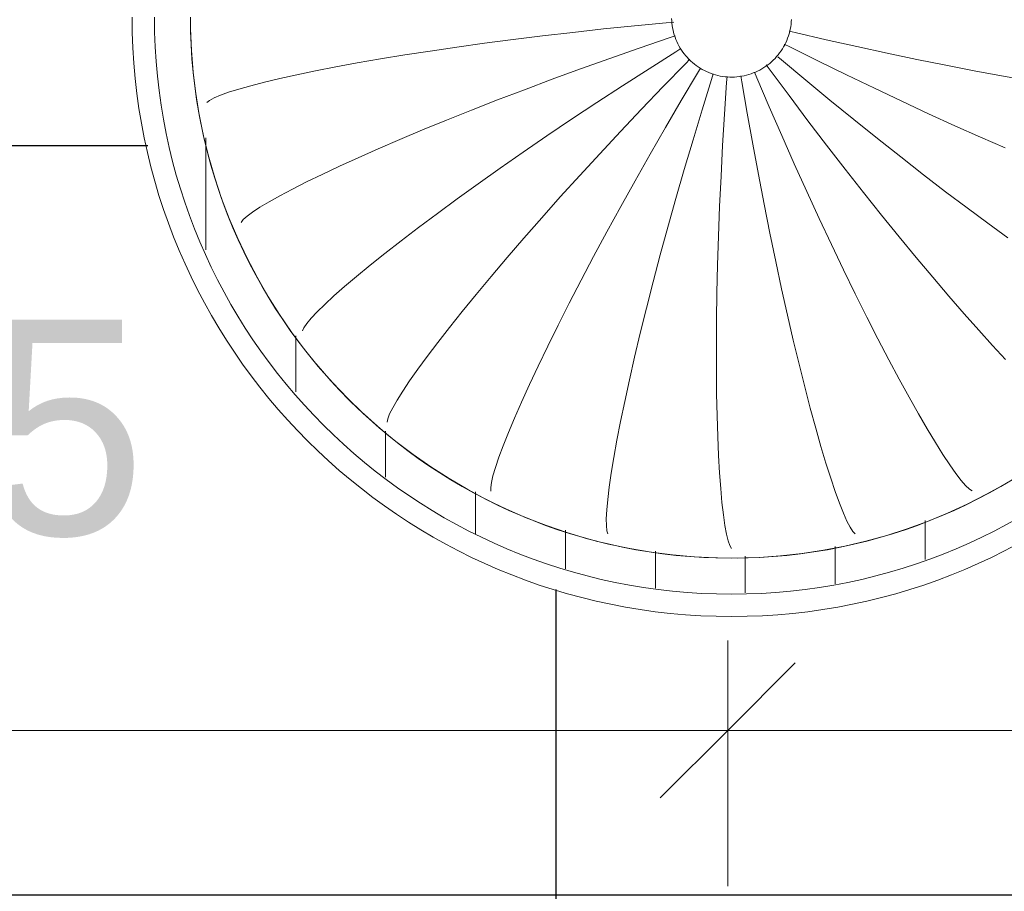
# Model space of a CAD drawing. Header units: metres. Extents: x -31 to 96, y -24 to 31.
# Tile 89 of 155: x 0.19 to 1.011, y -8.124 to -7.397. Entities that reach past the tile are written whole.
import ezdxf

# ---------------------------------------------------------------- set-up
doc = ezdxf.new("R2010")
doc.units = ezdxf.units.M
for name, color, linetype, lineweight in [('A-ANNO-DIMS', 211, 'Continuous', 9), ('A-ANNO-DIMS-75', 211, 'Continuous', 9), ('A-CLNG-PATT', 13, 'Continuous', 18), ('E-LITE-EQPM', 33, 'Continuous', 18)]:
    doc.layers.add(name, color=color, linetype=linetype, lineweight=lineweight)
doc.styles.add('Century Gothic_2', font='GOTHIC.TTF', dxfattribs={"height": 0.179639})
doc.dimstyles.new('_Cotas_detalhamento_2_5_mm_1', dxfattribs={"dimscale": 0.3048, "dimtxt": 0.1875, "dimasz": 0.369094, "dimexe": 0.246063, "dimexo": 0.738189, "dimgap": 0.369094, "dimtad": 1, "dimdec": 0, "dimlfac": 100, "dimzin": 0, "dimdsep": 46, "dimtxsty": 'Century Gothic_2', "dimblk1": 'OBLIQUE', "dimblk2": 'OBLIQUE', "dimsah": 1, "dimcen": 0.09, "dimdle": 1.230315, "dimazin": 0, "dimtfac": 1, "dimtdec": 4, "dimtix": 1, "dimtmove": 0, "dimatfit": 3, "dimfxl": 1, "dimtvp": 1, "dimtolj": 1, "dimtzin": 0, "dimarcsym": 2})

# ---------------------------------------------------------------- blocks, each defined once
blk = doc.blocks.new('FP_25-PLANTA DE TETO - LUMINOTÉCNICO')
at = {"layer": 'E-LITE-EQPM'}
for p, q in [((-0.10363, -0.00987), (-0.07761, -0.0072)), ((-0.07761, -0.0072), (-0.05129, -0.00467)), ((-0.05129, -0.00467), (-0.04492, -0.0041)), ((-0.17889, -0.01865), (-0.15436, -0.01561)), ((-0.15436, -0.01561), (-0.12924, -0.01268)), ((-0.12924, -0.01268), (-0.10363, -0.00987)), ((-0.04871, -0.01723), (-0.04379, -0.01558)), ((0.05641, -0.01287), (0.05142, -0.01168)), ((0.08218, -0.01883), (0.05641, -0.01287)), ((-0.22583, -0.02499), (-0.20274, -0.02178)), ((-0.20274, -0.02178), (-0.17889, -0.01865)), ((-0.07372, -0.02581), (-0.04871, -0.01723)), ((0.05196, -0.0249), (0.04716, -0.02247)), ((0.10769, -0.02456), (0.08218, -0.01883)), ((0.13288, -0.03002), (0.10769, -0.02456)), ((-0.28966, -0.0349), (-0.26937, -0.03156)), ((-0.26937, -0.03156), (-0.24806, -0.02825)), ((-0.24806, -0.02825), (-0.22583, -0.02499)), ((-0.0984, -0.03447), (-0.07372, -0.02581)), ((-0.0656, -0.04301), (-0.04327, -0.02885)), ((-0.04327, -0.02885), (-0.03904, -0.0262)), ((0.07562, -0.03669), (0.05196, -0.0249)), ((0.15762, -0.03522), (0.13288, -0.03002)), ((-0.32694, -0.04156), (-0.30888, -0.03823)), ((-0.30888, -0.03823), (-0.28966, -0.0349)), ((-0.12265, -0.04316), (-0.0984, -0.03447)), ((-0.0537, -0.05785), (-0.03528, -0.03888)), ((-0.03528, -0.03888), (-0.0316, -0.03514)), ((0.03541, -0.04426), (0.03218, -0.03985)), ((0.04482, -0.03556), (0.04192, -0.03309)), ((0.0651, -0.05253), (0.04482, -0.03556)), ((0.09911, -0.0482), (0.07562, -0.03669)), ((0.18185, -0.04012), (0.15762, -0.03522)), ((0.20546, -0.04472), (0.18185, -0.04012)), ((-0.37357, -0.05123), (-0.35935, -0.04808)), ((-0.35935, -0.04808), (-0.34378, -0.04484)), ((-0.34378, -0.04484), (-0.32694, -0.04156)), ((-0.1464, -0.05185), (-0.12265, -0.04316)), ((-0.08759, -0.05717), (-0.0656, -0.04301)), ((-0.03867, -0.06951), (-0.02518, -0.04677)), ((-0.02518, -0.04677), (-0.02265, -0.04257)), ((-0.01351, -0.0521), (-0.01197, -0.04725)), ((0.01189, -0.05403), (0.01105, -0.0489)), ((0.02422, -0.05053), (0.02227, -0.04587)), ((0.05117, -0.06549), (0.03541, -0.04426)), ((0.12233, -0.05937), (0.09911, -0.0482)), ((0.22837, -0.04901), (0.20546, -0.04472)), ((0.2505, -0.05297), (0.22837, -0.04901)), ((-0.40776, -0.06005), (-0.39782, -0.05724)), ((-0.39782, -0.05724), (-0.38642, -0.0543)), ((-0.38642, -0.0543), (-0.37357, -0.05123)), ((-0.16955, -0.06052), (-0.1464, -0.05185)), ((-0.10915, -0.07127), (-0.08759, -0.05717)), ((-0.02134, -0.07735), (-0.01351, -0.0521)), ((-0.00267, -0.08095), (-0.00093, -0.05456)), ((-0.00093, -0.05456), (-0.00055, -0.04943)), ((0.01633, -0.0801), (0.01189, -0.05403)), ((0.03462, -0.07485), (0.02422, -0.05053)), ((0.08526, -0.06919), (0.0651, -0.05253)), ((-0.42841, -0.06745), (-0.42308, -0.06517)), ((-0.42308, -0.06517), (-0.41619, -0.0627)), ((-0.41619, -0.0627), (-0.40776, -0.06005)), ((-0.19202, -0.06912), (-0.16955, -0.06052)), ((-0.07179, -0.07674), (-0.0537, -0.05785)), ((0.06691, -0.08638), (0.05117, -0.06549)), ((0.14519, -0.07018), (0.12233, -0.05937)), ((-0.43431, -0.07134), (-0.43215, -0.06951)), ((-0.43215, -0.06951), (-0.42841, -0.06745)), ((-0.21372, -0.07761), (-0.19202, -0.06912)), ((-0.13022, -0.08525), (-0.10915, -0.07127)), ((-0.05187, -0.09209), (-0.03867, -0.06951)), ((0.10524, -0.08546), (0.08526, -0.06919)), ((0.16761, -0.08059), (0.14519, -0.07018)), ((-0.23459, -0.08596), (-0.21372, -0.07761)), ((-0.08948, -0.09547), (-0.07179, -0.07674)), ((-0.02892, -0.10238), (-0.02134, -0.07735)), ((-0.00421, -0.10705), (-0.00267, -0.08095)), ((0.02091, -0.10585), (0.01633, -0.0801)), ((0.04506, -0.09883), (0.03462, -0.07485)), ((0.1895, -0.09056), (0.16761, -0.08059)), ((-0.25454, -0.09414), (-0.23459, -0.08596)), ((-0.15072, -0.09907), (-0.13022, -0.08525)), ((0.08255, -0.10685), (0.06691, -0.08638)), ((0.12496, -0.10129), (0.10524, -0.08546)), ((-0.2735, -0.1021), (-0.25454, -0.09414)), ((-0.10672, -0.11397), (-0.08948, -0.09547)), ((-0.06472, -0.11442), (-0.05187, -0.09209)), ((0.21078, -0.10006), (0.1895, -0.09056)), ((-0.29141, -0.10982), (-0.2735, -0.1021)), ((-0.17057, -0.11266), (-0.15072, -0.09907)), ((-0.03622, -0.1271), (-0.02892, -0.10238)), ((0.02559, -0.13119), (0.02091, -0.10585)), ((0.0555, -0.12238), (0.04506, -0.09883)), ((0.14434, -0.11663), (0.12496, -0.10129)), ((0.23138, -0.10906), (0.21078, -0.10006)), ((-0.3082, -0.11726), (-0.29141, -0.10982)), ((-0.1897, -0.12597), (-0.17057, -0.11266)), ((-0.12344, -0.13218), (-0.10672, -0.11397)), ((-0.07717, -0.13643), (-0.06472, -0.11442)), ((-0.00556, -0.13279), (-0.00421, -0.10705)), ((0.09804, -0.12684), (0.08255, -0.10685)), ((-0.32382, -0.12437), (-0.3082, -0.11726)), ((0.06592, -0.14542), (0.0555, -0.12238)), ((0.16331, -0.13142), (0.14434, -0.11663)), ((-0.3513, -0.13752), (-0.3382, -0.13114)), ((-0.3382, -0.13114), (-0.32382, -0.12437)), ((-0.20805, -0.13895), (-0.1897, -0.12597)), ((-0.04321, -0.1514), (-0.03622, -0.1271)), ((0.03035, -0.15602), (0.02559, -0.13119)), ((0.11332, -0.14627), (0.09804, -0.12684)), ((-0.36308, -0.14349), (-0.3513, -0.13752)), ((-0.22555, -0.15154), (-0.20805, -0.13895)), ((-0.13958, -0.15001), (-0.12344, -0.13218)), ((-0.0892, -0.15803), (-0.07717, -0.13643)), ((-0.0067, -0.15805), (-0.00556, -0.13279)), ((0.1818, -0.14562), (0.16331, -0.13142)), ((-0.37349, -0.14901), (-0.36308, -0.14349)), ((0.07625, -0.16788), (0.06592, -0.14542)), ((0.12833, -0.16507), (0.11332, -0.14627)), ((0.19973, -0.15916), (0.1818, -0.14562)), ((-0.39008, -0.15859), (-0.3825, -0.15405)), ((-0.3825, -0.15405), (-0.37349, -0.14901)), ((-0.24214, -0.1637), (-0.22555, -0.15154)), ((-0.15509, -0.16741), (-0.13958, -0.15001)), ((-0.04988, -0.1752), (-0.04321, -0.1514)), ((0.03518, -0.18026), (0.03035, -0.15602)), ((-0.40086, -0.16605), (-0.39621, -0.1626)), ((-0.39621, -0.1626), (-0.39008, -0.15859)), ((-0.25776, -0.17538), (-0.24214, -0.1637)), ((-0.10075, -0.17913), (-0.0892, -0.15803)), ((-0.00765, -0.18275), (-0.0067, -0.15805)), ((0.21704, -0.17201), (0.19973, -0.15916)), ((-0.40569, -0.17121), (-0.40402, -0.16893)), ((-0.40402, -0.16893), (-0.40086, -0.16605)), ((-0.16991, -0.1843), (-0.15509, -0.16741)), ((0.08648, -0.18965), (0.07625, -0.16788)), ((0.14301, -0.18318), (0.12833, -0.16507)), ((0.23366, -0.18413), (0.21704, -0.17201)), ((-0.27236, -0.18652), (-0.25776, -0.17538)), ((-0.11178, -0.19966), (-0.10075, -0.17913)), ((-0.0562, -0.19841), (-0.04988, -0.1752)), ((0.04005, -0.20382), (0.03518, -0.18026)), ((-0.28589, -0.19707), (-0.27236, -0.18652)), ((-0.184, -0.20063), (-0.16991, -0.1843)), ((-0.00839, -0.20679), (-0.00765, -0.18275)), ((0.1573, -0.20052), (0.14301, -0.18318)), ((-0.2983, -0.207), (-0.28589, -0.19707)), ((0.09654, -0.21068), (0.08648, -0.18965)), ((-0.1973, -0.21631), (-0.184, -0.20063)), ((-0.12227, -0.21954), (-0.11178, -0.19966)), ((-0.06216, -0.22094), (-0.0562, -0.19841)), ((0.04494, -0.22661), (0.04005, -0.20382)), ((0.17114, -0.21705), (0.1573, -0.20052)), ((-0.30956, -0.21626), (-0.2983, -0.207)), ((-0.00894, -0.23009), (-0.00839, -0.20679)), ((0.1064, -0.23087), (0.09654, -0.21068)), ((-0.31963, -0.2248), (-0.30956, -0.21626)), ((-0.20978, -0.2313), (-0.1973, -0.21631)), ((-0.13217, -0.23869), (-0.12227, -0.21954)), ((-0.06773, -0.24272), (-0.06216, -0.22094)), ((0.18448, -0.2327), (0.17114, -0.21705)), ((-0.32847, -0.23259), (-0.31963, -0.2248)), ((0.04983, -0.24854), (0.04494, -0.22661)), ((-0.33606, -0.23959), (-0.32847, -0.23259)), ((-0.22139, -0.24553), (-0.20978, -0.2313)), ((-0.00929, -0.25257), (-0.00894, -0.23009)), ((0.11602, -0.25017), (0.1064, -0.23087)), ((0.19727, -0.24743), (0.18448, -0.2327)), ((-0.3474, -0.25109), (-0.34237, -0.24577)), ((-0.34237, -0.24577), (-0.33606, -0.23959)), ((-0.23209, -0.25895), (-0.22139, -0.24553)), ((-0.14145, -0.25704), (-0.13217, -0.23869)), ((-0.0729, -0.26365), (-0.06773, -0.24272)), ((-0.35112, -0.25554), (-0.3474, -0.25109)), ((-0.00945, -0.27413), (-0.00929, -0.25257)), ((0.0547, -0.26955), (0.04983, -0.24854)), ((0.12535, -0.2685), (0.11602, -0.25017)), ((0.20945, -0.26117), (0.19727, -0.24743)), ((-0.35462, -0.26168), (-0.35352, -0.25907)), ((-0.35352, -0.25907), (-0.35112, -0.25554)), ((-0.24185, -0.27149), (-0.23209, -0.25895)), ((-0.1501, -0.27452), (-0.14145, -0.25704)), ((0.22097, -0.27389), (0.20945, -0.26117)), ((-0.07766, -0.28366), (-0.0729, -0.26365)), ((0.05951, -0.28955), (0.0547, -0.26955)), ((0.13436, -0.28579), (0.12535, -0.2685)), ((-0.25064, -0.28311), (-0.24185, -0.27149)), ((-0.15807, -0.29107), (-0.1501, -0.27452)), ((-0.00942, -0.29469), (-0.00945, -0.27413)), ((0.23178, -0.28554), (0.22097, -0.27389)), ((-0.25845, -0.29376), (-0.25064, -0.28311)), ((-0.082, -0.30267), (-0.07766, -0.28366)), ((0.14301, -0.30199), (0.13436, -0.28579)), ((-0.26523, -0.3034), (-0.25845, -0.29376)), ((-0.16536, -0.3066), (-0.15807, -0.29107)), ((-0.00922, -0.31419), (-0.00942, -0.29469)), ((0.06425, -0.30846), (0.05951, -0.28955)), ((-0.27098, -0.31197), (-0.26523, -0.3034)), ((-0.08591, -0.32061), (-0.082, -0.30267)), ((0.15125, -0.31704), (0.14301, -0.30199)), ((-0.27569, -0.31945), (-0.27098, -0.31197)), ((-0.17194, -0.32107), (-0.16536, -0.3066)), ((0.06889, -0.32623), (0.06425, -0.30846)), ((-0.27933, -0.3258), (-0.27569, -0.31945)), ((-0.00884, -0.33255), (-0.00922, -0.31419)), ((0.15905, -0.33089), (0.15125, -0.31704)), ((-0.28192, -0.33099), (-0.27933, -0.3258)), ((-0.17778, -0.33442), (-0.17194, -0.32107)), ((-0.08938, -0.33742), (-0.08591, -0.32061)), ((0.0734, -0.34279), (0.06889, -0.32623)), ((-0.28389, -0.33778), (-0.28343, -0.33499)), ((-0.28343, -0.33499), (-0.28192, -0.33099)), ((-0.18289, -0.3466), (-0.17778, -0.33442)), ((-0.0083, -0.34971), (-0.00884, -0.33255)), ((0.16638, -0.34349), (0.15905, -0.33089)), ((-0.0924, -0.35302), (-0.08938, -0.33742)), ((0.07776, -0.35807), (0.0734, -0.34279)), ((0.17319, -0.3548), (0.16638, -0.34349)), ((-0.18725, -0.35755), (-0.18289, -0.3466)), ((-0.09498, -0.36737), (-0.0924, -0.35302)), ((-0.00762, -0.36559), (-0.0083, -0.34971)), ((-0.19085, -0.36722), (-0.18725, -0.35755)), ((0.08196, -0.37203), (0.07776, -0.35807)), ((0.17946, -0.36478), (0.17319, -0.3548)), ((-0.19368, -0.37559), (-0.19085, -0.36722)), ((-0.09712, -0.3804), (-0.09498, -0.36737)), ((-0.00679, -0.38014), (-0.00762, -0.36559)), ((0.18515, -0.3734), (0.17946, -0.36478)), ((-0.19575, -0.38261), (-0.19368, -0.37559)), ((0.08595, -0.38461), (0.08196, -0.37203)), ((0.19023, -0.38062), (0.18515, -0.3734)), ((-0.19705, -0.38826), (-0.19575, -0.38261)), ((-0.09881, -0.39206), (-0.09712, -0.3804)), ((-0.00583, -0.3933), (-0.00679, -0.38014)), ((0.08972, -0.39578), (0.08595, -0.38461)), ((0.19468, -0.38644), (0.19023, -0.38062)), ((-0.1976, -0.3925), (-0.19705, -0.38826)), ((-0.1974, -0.39532), (-0.1976, -0.3925)), ((-0.10005, -0.40231), (-0.09881, -0.39206)), ((-0.00476, -0.40504), (-0.00583, -0.3933)), ((0.19846, -0.39082), (0.19468, -0.38644)), ((0.20157, -0.39377), (0.19846, -0.39082)), ((0.20397, -0.39527), (0.20157, -0.39377)), ((-0.10086, -0.4111), (-0.10005, -0.40231)), ((0.09325, -0.40548), (0.08972, -0.39578)), ((-0.00359, -0.4153), (-0.00476, -0.40504)), ((0.09651, -0.41369), (0.09325, -0.40548)), ((-0.10124, -0.41842), (-0.10086, -0.4111)), ((-0.1012, -0.42421), (-0.10124, -0.41842)), ((-0.00233, -0.42404), (-0.00359, -0.4153)), ((0.09949, -0.42038), (0.09651, -0.41369)), ((-0.10074, -0.42846), (-0.1012, -0.42421)), ((-0.00099, -0.43124), (-0.00233, -0.42404)), ((0.10215, -0.42553), (0.09949, -0.42038)), ((0.10448, -0.42911), (0.10215, -0.42553)), ((-0.09988, -0.43116), (-0.10074, -0.42846)), ((0.0004, -0.43686), (-0.00099, -0.43124)), ((0.10646, -0.43113), (0.10448, -0.42911)), ((0.00183, -0.4409), (0.0004, -0.43686)), ((0.00329, -0.44332), (0.00183, -0.4409))]:
    blk.add_line(p, q, dxfattribs=at)
at = {"layer": 'E-LITE-EQPM', "flags": 128}
blk.add_lwpolyline([(0.23171, -0.38925), (0.21596, -0.39807), (0.19987, -0.40626), (0.18347, -0.4138), (0.16678, -0.42068), (0.14983, -0.42688), (0.13264, -0.4324), (0.11524, -0.43723), (0.09767, -0.44136), (0.07994, -0.44478), (0.0621, -0.44749), (0.04415, -0.44949), (0.02615, -0.45077), (0.0081, -0.45132), (-0.00995, -0.45116), (-0.02798, -0.45027), (-0.04596, -0.44866), (-0.06386, -0.44634), (-0.08166, -0.4433), (-0.09932, -0.43955), (-0.11681, -0.43509), (-0.13412, -0.42995), (-0.1512, -0.42411), (-0.16804, -0.41759), (-0.1846, -0.41041), (-0.20086, -0.40257), (-0.2168, -0.39409), (-0.23238, -0.38497), (-0.24759, -0.37524), (-0.26239, -0.36491), (-0.27677, -0.354), (-0.2907, -0.34252), (-0.30417, -0.33049), (-0.31714, -0.31794), (-0.32959, -0.30487), (-0.34152, -0.29132), (-0.35289, -0.2773), (-0.3637, -0.26283), (-0.37391, -0.24795), (-0.38353, -0.23267), (-0.39252, -0.21702), (-0.40088, -0.20102), (-0.4086, -0.1847), (-0.41566, -0.16808), (-0.42204, -0.1512), (-0.42775, -0.13407), (-0.43277, -0.11673), (-0.43708, -0.0992), (-0.4407, -0.08151), (-0.4436, -0.06369), (-0.44579, -0.04577), (-0.44726, -0.02778), (-0.44802, -0.00975), (-0.44812, 0)], dxfattribs=at)
blk = doc.blocks.new('PENDENTE-BACIA-SALAS_0002 - 600 diameter-V23-PLANTA DE TETO - LUMINOTÉCNICO')
at = {"layer": 'E-LITE-EQPM'}
h = blk.add_hatch(dxfattribs=at)
h.set_pattern_fill('FP_8', color=256, style=0, pattern_type=2)
h.set_pattern_definition([(90, (-0.78, 7.394), (-0.075, 5e-18), [])])
h.paths.add_polyline_path([(0.00323, -0.48135), (0.08145, -0.47472), (0.15197, -0.45779), (0.22176, -0.42889), (0.28744, -0.38833), (0.34441, -0.33941), (0.39314, -0.28214), (0.43333, -0.21559), (0.46203, -0.14453), (0.47865, -0.0753), (0.48458, 0), (0.45458, 0), (0.44842, -0.07429), (0.43012, -0.14655), (0.39816, -0.21791), (0.35678, -0.28008), (0.30892, -0.33207), (0.2495, -0.37817), (0.18009, -0.41486), (0.11104, -0.43804), (0.0405, -0.44981), (-0.03486, -0.44967), (-0.10757, -0.43754), (-0.17808, -0.41333), (-0.24364, -0.37785), (-0.30246, -0.33207), (-0.35295, -0.27722), (-0.39372, -0.21482), (-0.42367, -0.14655), (-0.44196, -0.07429), (-0.44812, 0), (-0.47812, 0), (-0.47219, -0.0753), (-0.45253, -0.15364), (-0.42289, -0.22305), (-0.38275, -0.28696), (-0.33311, -0.34381), (-0.27518, -0.39219), (-0.2104, -0.43091), (-0.14036, -0.45903), (-0.07186, -0.47544), (-0.00214, -0.48093)], flags=0)
at = {"layer": 'E-LITE-EQPM', "flags": 128}
blk.add_lwpolyline([(0.05319, -0.002), (0.05307, -0.004), (0.05287, -0.00599), (0.05259, -0.00797), (0.05223, -0.00993), (0.0518, -0.01189), (0.05128, -0.01382), (0.05069, -0.01573), (0.05002, -0.01761), (0.04928, -0.01947), (0.04847, -0.0213), (0.04758, -0.02309), (0.04662, -0.02484), (0.04559, -0.02656), (0.0445, -0.02823), (0.04333, -0.02986), (0.04211, -0.03144), (0.04082, -0.03297), (0.03947, -0.03445), (0.03806, -0.03587), (0.0366, -0.03723), (0.03509, -0.03854), (0.03352, -0.03978), (0.03191, -0.04096), (0.03024, -0.04207), (0.02854, -0.04312), (0.0268, -0.0441), (0.02501, -0.04501), (0.0232, -0.04584), (0.02135, -0.0466), (0.01947, -0.04729), (0.01756, -0.0479), (0.01564, -0.04844), (0.01369, -0.04889), (0.01173, -0.04927), (0.00975, -0.04957), (0.00776, -0.04979), (0.00577, -0.04994), (0.00377, -0.05), (0.00177, -0.04998), (-0.00023, -0.04988), (-0.00222, -0.0497), (-0.0042, -0.04944), (-0.00617, -0.04911), (-0.00813, -0.04869), (-0.01007, -0.0482), (-0.01199, -0.04763), (-0.01388, -0.04698), (-0.01574, -0.04626), (-0.01758, -0.04546), (-0.01938, -0.0446), (-0.02114, -0.04366), (-0.02287, -0.04265), (-0.02456, -0.04157), (-0.0262, -0.04042), (-0.02779, -0.03922), (-0.02933, -0.03794), (-0.03082, -0.03661), (-0.03226, -0.03522), (-0.03364, -0.03377), (-0.03496, -0.03227), (-0.03622, -0.03072), (-0.03742, -0.02912), (-0.03855, -0.02747), (-0.03962, -0.02578), (-0.04061, -0.02404), (-0.04154, -0.02227), (-0.04239, -0.02046), (-0.04317, -0.01862), (-0.04388, -0.01675), (-0.04451, -0.01485), (-0.04507, -0.01293), (-0.04555, -0.01099), (-0.04595, -0.00903), (-0.04627, -0.00706), (-0.04651, -0.00507), (-0.04668, -0.00308), (-0.04676, -0.00108)], dxfattribs=at)
at = {"layer": 'E-LITE-EQPM'}
for radius, end in [(0.5, 0), (0.48135, 0), (0.45135, 360)]:
    blk.add_arc((0.00323, 0), radius, 180, end, dxfattribs=at)
blk.add_blockref('FP_25-PLANTA DE TETO - LUMINOTÉCNICO', (0, 0), dxfattribs=at)
blk = doc.blocks.new('DIMBLOCK84-PLANTA DE TETO - LUMINOTÉCNICO')
at = {"layer": 'A-ANNO-DIMS-75'}
for p, q in [((-0.57235, -8.11944), (-0.57235, -7.91446)), ((0.78035, -8.11944), (0.78035, -7.91446)), ((-0.57235, -7.98946), (0.78035, -7.98946)), ((-0.57235, -7.98946), (-0.57235, -8.11944)), ((0.78035, -7.98946), (0.78035, -8.11944))]:
    blk.add_line(p, q, dxfattribs=at)
at = {"layer": 'A-ANNO-DIMS-75', "lineweight": 18}
for p, q in [((-0.57235, -7.98946), (-0.5161, -7.93321)), ((0.78035, -7.98946), (0.8366, -7.93321)), ((-0.57235, -7.98946), (-0.6286, -8.04571)), ((0.78035, -7.98946), (0.7241, -8.04571))]:
    blk.add_line(p, q, dxfattribs=at)
at = {"layer": 'A-ANNO-DIMS-75', "color": 0, "insert": (-0.10582, -7.64673), "char_height": 0.179639, "width": 0.5035714, "attachment_point": 1, "line_spacing_factor": 0.984117, "style": 'Century Gothic_2'}
blk.add_mtext('135', dxfattribs=at)
blk = doc.blocks.new('_Oblique')
at = {"color": 0, "linetype": 'ByBlock', "lineweight": -2}
blk.add_line((-0.5, -0.5), (0.5, 0.5), dxfattribs=at)
blk = doc.blocks.new('DIMBLOCK85-PLANTA DE TETO - LUMINOTÉCNICO')
at = {"layer": 'A-ANNO-DIMS-75'}
for p, q in [((0.78035, -8.11944), (0.78035, -7.91446)), ((2.13265, -8.11944), (2.13265, -7.91446)), ((0.78035, -7.98946), (2.50765, -7.98946)), ((0.78035, -7.98946), (0.78035, -8.11944)), ((2.13265, -7.98946), (2.13265, -8.11944))]:
    blk.add_line(p, q, dxfattribs=at)
at = {"layer": 'A-ANNO-DIMS-75', "lineweight": 18}
for p, q in [((0.78035, -7.98946), (0.8366, -7.93321)), ((2.13265, -7.98946), (2.1889, -7.93321)), ((0.78035, -7.98946), (0.7241, -8.04571)), ((2.13265, -7.98946), (2.0764, -8.04571))]:
    blk.add_line(p, q, dxfattribs=at)
at = {"layer": 'A-ANNO-DIMS-75', "color": 0, "insert": (1.24668, -7.64673), "char_height": 0.179639, "width": 0.5035714, "attachment_point": 1, "line_spacing_factor": 0.984117, "style": 'Century Gothic_2'}
blk.add_mtext('135', dxfattribs=at)

msp = doc.modelspace()

# ---------------------------------------------------------------- hatches: boundary and pattern name
at = {"layer": 'A-CLNG-PATT', "lineweight": 25}
h = msp.add_hatch(dxfattribs=at)
h.set_pattern_fill('FP_2', color=256, style=0, pattern_type=2)
h.set_pattern_definition([(180, (12.512, -5.627), (8e-17, 0.625), []), (90, (12.512, -5.627), (0.625, -4e-17), [])])
h.paths.add_polyline_path([(8.73663, -10.62691), (21.88273, -10.62691), (21.88273, -0.62691), (-2.48351, -0.62691), (-2.48351, -3.75274), (-6.86277, -3.75274), (-6.86277, -8.76459), (-2.48727, -8.76459), (-2.48727, -10.62691), (-2.48326, -10.62691), (-2.48326, -10.01762), (-1.87366, -10.01762), (-1.87366, -10.62691), (8.70428, -10.62691)], flags=0)
h.paths.add_polyline_path([(1.26174, -10.61915), (1.26174, -10.00955), (1.87134, -10.00955), (1.87134, -10.61915), (1.54976, -10.61915)], flags=0)
h.paths.add_polyline_path([(5.01243, -10.61915), (5.01243, -10.00955), (5.62203, -10.00955), (5.62203, -10.61915)], flags=0)
h.paths.add_polyline_path([(17.94245, -10.61915), (17.5151, -10.61915), (17.5151, -10.00955), (18.1247, -10.00955), (18.1247, -10.61915), (18.12181, -10.61915)], flags=0)
h.paths.add_polyline_path([(14.98663, -10.61915), (14.37703, -10.61915), (14.37703, -10.00955), (14.98663, -10.00955)], flags=0)
h.paths.add_polyline_path([(20.65203, -10.61915), (20.6401, -10.61915), (20.6401, -10.00955), (21.2497, -10.00955), (21.2497, -10.61915)], flags=0)
h.paths.add_polyline_path([(8.73663, -10.61915), (8.12703, -10.61915), (8.12703, -10.00955), (8.73663, -10.00955)], flags=0)
h.paths.add_polyline_path([(11.27743, -10.61915), (11.27743, -10.00955), (11.88703, -10.00955), (11.88703, -10.61915)], flags=0)
h.paths.add_polyline_path([(-5.85897, -8.38445), (-5.98897, -8.38368), (-5.98897, -8.22445), (-5.82897, -8.22445), (-5.82897, -8.38445), (-5.83897, -8.38445)], flags=0)
h.paths.add_polyline_path([(-4.70897, -8.38445), (-4.73897, -8.38445), (-4.73897, -8.22445), (-4.57897, -8.22445), (-4.57897, -8.38445), (-4.60897, -8.38445)], flags=0)
h.paths.add_polyline_path([(-3.34574, -8.38445), (-3.48897, -8.38445), (-3.48897, -8.22445), (-3.32897, -8.22445), (-3.32955, -8.38445), (-3.33897, -8.38445)], flags=0)
h.paths.add_polyline_path([(2.83238, -8.38445), (2.75653, -8.38445), (2.75653, -8.22445), (2.91653, -8.22445), (2.91653, -8.38445), (2.88653, -8.38445)], flags=0)
h.paths.add_polyline_path([(-0.94388, -8.38445), (-0.99347, -8.38445), (-0.99347, -8.22445), (-0.83347, -8.22445), (-0.83347, -8.38445), (-0.92966, -8.38445)], flags=0)
h.paths.add_polyline_path([(1.56747, -8.38445), (1.50653, -8.38445), (1.50653, -8.22445), (1.66653, -8.22445), (1.66653, -8.38445), (1.58103, -8.38445)], flags=0)
h.paths.add_polyline_path([(0.3733, -8.38445), (0.25653, -8.38445), (0.25653, -8.22445), (0.41653, -8.22445), (0.41653, -8.38445), (0.38147, -8.38445)], flags=0)
h.paths.add_polyline_path([(2.13588, -7.89444), (2.05766, -7.88829), (1.98137, -7.86997), (1.90888, -7.83995), (1.84104, -7.79814), (1.78165, -7.74721), (1.73137, -7.68834), (1.69038, -7.62144), (1.66035, -7.54895), (1.64546, -7.48694), (1.27399, -7.48694), (1.25767, -7.55243), (1.22908, -7.62144), (1.18809, -7.68834), (1.13713, -7.748), (1.07747, -7.79895), (1.01057, -7.83995), (0.93809, -7.86997), (0.85867, -7.88854), (0.78358, -7.89444), (0.70536, -7.88829), (0.62907, -7.86997), (0.55658, -7.83995), (0.48874, -7.79814), (0.42935, -7.74721), (0.37907, -7.68834), (0.33653, -7.6177), (0.30805, -7.54895), (0.28974, -7.47266), (0.28358, -7.39445), (0.28974, -7.31623), (0.30949, -7.23647), (0.33808, -7.16745), (0.37907, -7.10055), (0.43003, -7.04089), (0.48969, -6.98994), (0.55658, -6.94894), (0.62907, -6.91892), (0.70849, -6.90036), (0.78358, -6.89445), (0.8618, -6.9006), (0.93809, -6.91892), (1.01057, -6.94894), (1.07842, -6.99075), (1.13781, -7.04168), (1.18878, -7.10169), (1.21728, -7.14819), (1.21728, -6.87734), (1.82688, -6.87734), (1.82701, -7.00273), (1.84199, -6.98994), (1.90888, -6.94894), (1.98137, -6.91892), (2.06079, -6.90036), (2.1392, -6.89471), (2.2141, -6.9006), (2.29039, -6.91892), (2.36287, -6.94894), (2.43072, -6.99075), (2.49011, -7.04168), (2.54109, -7.10169), (2.58138, -7.16745), (2.61141, -7.23994), (2.62995, -7.31915), (2.63588, -7.39445), (2.62972, -7.47266), (2.60997, -7.55243), (2.58138, -7.62144), (2.54039, -7.68834), (2.48943, -7.748), (2.42977, -7.79895), (2.35869, -7.84168), (2.29039, -7.86997), (2.21097, -7.88854), (2.1392, -7.89418)], flags=0)
h.paths.add_polyline_path([(-0.56912, -7.89444), (-0.64734, -7.88829), (-0.72363, -7.86997), (-0.79612, -7.83995), (-0.86396, -7.79814), (-0.92335, -7.74721), (-0.97363, -7.68834), (-1.01462, -7.62144), (-1.04465, -7.54895), (-1.06296, -7.47266), (-1.06912, -7.39445), (-1.06296, -7.31623), (-1.04321, -7.23647), (-1.01462, -7.16745), (-0.97363, -7.10055), (-0.92267, -7.04089), (-0.86301, -6.98994), (-0.79612, -6.94894), (-0.72363, -6.91892), (-0.64178, -6.90017), (-0.56912, -6.89445), (-0.4909, -6.9006), (-0.41461, -6.91892), (-0.34213, -6.94894), (-0.27518, -6.98998), (-0.21489, -7.04168), (-0.16391, -7.10169), (-0.12362, -7.16745), (-0.09359, -7.23994), (-0.07528, -7.31623), (-0.06912, -7.39445), (-0.07528, -7.47266), (-0.09503, -7.55243), (-0.12362, -7.62144), (-0.16461, -7.68834), (-0.21557, -7.748), (-0.27523, -7.79895), (-0.34213, -7.83995), (-0.41461, -7.86997), (-0.49467, -7.88859), (-0.55435, -7.89328)], flags=0)
h.paths.add_polyline_path([(-3.42063, -7.89444), (-3.49885, -7.88829), (-3.57514, -7.86997), (-3.64763, -7.83995), (-3.71547, -7.79814), (-3.77486, -7.74721), (-3.82514, -7.68834), (-3.86613, -7.62144), (-3.89616, -7.54895), (-3.91448, -7.47266), (-3.92063, -7.39445), (-3.91448, -7.31623), (-3.89472, -7.23647), (-3.86613, -7.16745), (-3.82514, -7.10055), (-3.77418, -7.04089), (-3.71452, -6.98994), (-3.64763, -6.94894), (-3.57514, -6.91892), (-3.49572, -6.90036), (-3.41973, -6.89452), (-3.34242, -6.9006), (-3.26612, -6.91892), (-3.19364, -6.94894), (-3.12674, -6.98994), (-3.0664, -7.04168), (-3.01543, -7.10169), (-2.97513, -7.16745), (-2.94511, -7.23994), (-2.92679, -7.31623), (-2.92063, -7.39445), (-2.92679, -7.47266), (-2.94654, -7.55243), (-2.97513, -7.62144), (-3.01612, -7.68834), (-3.06708, -7.748), (-3.12854, -7.80006), (-3.19364, -7.83995), (-3.26612, -7.86997), (-3.34554, -7.88854), (-3.41181, -7.89375)], flags=0)
h.paths.add_polyline_path([(-4.77293, -7.89444), (-4.85115, -7.88829), (-4.92744, -7.86997), (-4.99993, -7.83995), (-5.06777, -7.79814), (-5.12716, -7.74721), (-5.17744, -7.68834), (-5.21843, -7.62144), (-5.24846, -7.54895), (-5.26678, -7.47266), (-5.27293, -7.39445), (-5.26678, -7.31623), (-5.24702, -7.23647), (-5.21843, -7.16745), (-5.17744, -7.10055), (-5.12649, -7.04089), (-5.06682, -6.98994), (-4.99993, -6.94894), (-4.92744, -6.91892), (-4.84802, -6.90036), (-4.77293, -6.89445), (-4.69472, -6.9006), (-4.61842, -6.91892), (-4.54594, -6.94894), (-4.47809, -6.99075), (-4.41871, -7.04168), (-4.36773, -7.10169), (-4.32743, -7.16745), (-4.29741, -7.23994), (-4.27886, -7.31915), (-4.27293, -7.39445), (-4.27909, -7.47266), (-4.29884, -7.55243), (-4.32743, -7.62144), (-4.36843, -7.68834), (-4.41938, -7.748), (-4.47904, -7.79895), (-4.54594, -7.83995), (-4.61842, -7.86997), (-4.69784, -7.88854), (-4.75816, -7.89328)], flags=0)
h.paths.add_polyline_path([(-6.12063, -7.89444), (-6.2014, -7.88768), (-6.27514, -7.86997), (-6.34763, -7.83995), (-6.41547, -7.79814), (-6.47486, -7.74721), (-6.52514, -7.68834), (-6.56613, -7.62144), (-6.59616, -7.54895), (-6.61448, -7.47266), (-6.62063, -7.39445), (-6.61448, -7.31623), (-6.59472, -7.23647), (-6.56613, -7.16745), (-6.52514, -7.10055), (-6.47418, -7.04089), (-6.41452, -6.98994), (-6.34763, -6.94894), (-6.27514, -6.91892), (-6.19572, -6.90036), (-6.1167, -6.89476), (-6.04242, -6.9006), (-5.96612, -6.91892), (-5.89261, -6.94958), (-5.82579, -6.99075), (-5.7664, -7.04168), (-5.71543, -7.10169), (-5.67513, -7.16745), (-5.64511, -7.23994), (-5.62656, -7.31915), (-5.62063, -7.39445), (-5.62679, -7.47266), (-5.64654, -7.55243), (-5.67513, -7.62144), (-5.71612, -7.68834), (-5.76708, -7.748), (-5.82674, -7.79895), (-5.89878, -7.84208), (-5.96612, -7.86997), (-6.04554, -7.88854), (-6.10586, -7.89328)], flags=0)
h.paths.add_polyline_path([(-2.25059, -7.49427), (-2.51257, -7.49427), (-2.51257, -6.88467), (-1.90297, -6.88467), (-1.90297, -7.49427)], flags=0)
h.paths.add_polyline_path([(5.01243, -7.49427), (5.01243, -6.88467), (5.62203, -6.88467), (5.62203, -7.49427)], flags=0)
h.paths.add_polyline_path([(11.88703, -7.49427), (11.27743, -7.49427), (11.27743, -6.88467), (11.88703, -6.88467)], flags=0)
h.paths.add_polyline_path([(14.37703, -7.49427), (14.37703, -6.88467), (14.98663, -6.88467), (14.98663, -7.49427)], flags=0)
h.paths.add_polyline_path([(8.73663, -7.49427), (8.12703, -7.49427), (8.12703, -6.88467), (8.73663, -6.88467)], flags=0)
h.paths.add_polyline_path([(21.26163, -7.48734), (20.65203, -7.48734), (20.65203, -6.87774), (21.26163, -6.87774)], flags=0)
h.paths.add_polyline_path([(17.52703, -7.48734), (17.52703, -6.87774), (18.13663, -6.87774), (18.13663, -7.48734), (17.94245, -7.48734)], flags=0)
h.paths.add_polyline_path([(-5.96357, -6.58445), (-5.98897, -6.58445), (-5.98897, -6.42445), (-5.82897, -6.42445), (-5.82897, -6.58445), (-5.96097, -6.58445)], flags=0)
h.paths.add_polyline_path([(-4.68497, -6.58445), (-4.73897, -6.58445), (-4.73897, -6.42445), (-4.57897, -6.42445), (-4.57897, -6.58445), (-4.68471, -6.58445)], flags=0)
h.paths.add_polyline_path([(-3.3722, -6.58445), (-3.48897, -6.58445), (-3.48897, -6.42445), (-3.32897, -6.42445), (-3.32897, -6.58445), (-3.36753, -6.58445)], flags=0)
h.paths.add_polyline_path([(2.91653, -6.58445), (2.75653, -6.58445), (2.75653, -6.42445), (2.91653, -6.42527), (2.91653, -6.57445)], flags=0)
h.paths.add_polyline_path([(-0.92669, -6.58445), (-0.99347, -6.58445), (-0.99347, -6.42445), (-0.83347, -6.42445), (-0.83347, -6.58445), (-0.91347, -6.58445)], flags=0)
h.paths.add_polyline_path([(1.63539, -6.58445), (1.50653, -6.58445), (1.50653, -6.42445), (1.66653, -6.42445), (1.66653, -6.58445), (1.63653, -6.58445)], flags=0)
h.paths.add_polyline_path([(0.31078, -6.58445), (0.25653, -6.58445), (0.25653, -6.42445), (0.41653, -6.42445), (0.41653, -6.58445), (0.32307, -6.58445)], flags=0)
h.paths.add_polyline_path([(-0.80627, -4.86475), (-1.28627, -4.86475), (-1.28627, -4.38475), (-0.80627, -4.38475), (-0.80627, -4.59271), (-0.7323, -4.59271), (-0.73161, -4.53986), (-0.5523, -4.53986), (-0.5523, -4.73986), (-0.7323, -4.73986), (-0.7323, -4.68271), (-0.80627, -4.68271), (-0.80627, -4.77004)], flags=0)
h.paths.add_polyline_path([(-1.42333, -4.72373), (-1.60333, -4.72373), (-1.60333, -4.52373), (-1.42333, -4.52373), (-1.42333, -4.57658), (-1.32602, -4.57658), (-1.32602, -4.66658), (-1.42333, -4.66658), (-1.42333, -4.67048)], flags=0)
h.paths.add_polyline_path([(-0.60176, -4.68662), (-0.60176, -4.58662), (-0.69176, -4.58662), (-0.69176, -4.68662), (-0.60505, -4.68662)], flags=0)
h.paths.add_polyline_path([(-1.46387, -4.67048), (-1.46387, -4.57048), (-1.55387, -4.57048), (-1.55387, -4.67048), (-1.55058, -4.67048)], flags=0)
h.paths.add_polyline_path([(-2.48272, -4.37734), (-2.48272, -3.76774), (-1.87312, -3.76774), (-1.87312, -4.37734), (-1.90297, -4.37734)], flags=0)
h.paths.add_polyline_path([(1.24674, -4.36927), (1.23674, -4.36927), (1.23674, -3.75967), (1.84634, -3.75967), (1.84634, -4.36927), (1.56053, -4.36927)], flags=0)
h.paths.add_polyline_path([(5.01243, -4.36927), (5.01243, -3.75967), (5.62203, -3.75967), (5.62203, -4.36927), (5.02243, -4.36927)], flags=0)
h.paths.add_polyline_path([(20.65203, -4.36927), (20.6401, -4.36927), (20.6401, -3.75967), (21.2497, -3.75967), (21.2497, -4.36927)], flags=0)
h.paths.add_polyline_path([(17.94245, -4.36927), (17.5151, -4.36927), (17.5151, -3.75967), (18.1247, -3.75967), (18.1247, -4.36927)], flags=0)
h.paths.add_polyline_path([(8.12703, -4.36927), (8.12703, -3.75967), (8.73663, -3.75967), (8.73663, -4.36927)], flags=0)
h.paths.add_polyline_path([(11.88703, -4.36927), (11.27743, -4.36927), (11.27743, -3.75967), (11.88703, -3.75967)], flags=0)
h.paths.add_polyline_path([(14.37703, -4.36927), (14.37703, -3.75967), (14.98663, -3.75967), (14.98663, -4.36927)], flags=0)
h.paths.add_polyline_path([(-2.48272, -1.25234), (-2.48272, -0.64274), (-1.87312, -0.64274), (-1.87312, -1.25234)], flags=0)
h.paths.add_polyline_path([(1.85634, -1.24427), (1.24674, -1.24427), (1.24674, -0.63467), (1.85634, -0.63467)], flags=0)
h.paths.add_polyline_path([(18.1347, -1.24427), (17.5251, -1.24427), (17.5251, -0.63467), (18.1347, -0.63467)], flags=0)
h.paths.add_polyline_path([(21.2497, -1.24427), (20.6501, -1.24427), (20.6501, -0.63467), (21.2597, -0.63467), (21.2597, -1.24427)], flags=0)
h.paths.add_polyline_path([(5.62203, -1.24427), (5.02243, -1.24427), (5.02243, -0.63467), (5.63203, -0.63467), (5.63203, -1.24427)], flags=0)
h.paths.add_polyline_path([(8.73663, -1.24427), (8.13703, -1.24427), (8.13703, -0.63467), (8.74663, -0.63467), (8.74663, -1.24427)], flags=0)
h.paths.add_polyline_path([(11.89703, -1.24427), (11.28743, -1.24427), (11.28743, -0.63467), (11.89703, -0.63467)], flags=0)
h.paths.add_polyline_path([(14.98663, -1.24427), (14.38703, -1.24427), (14.38703, -0.63467), (14.99663, -0.63467), (14.99663, -1.24427)], flags=0)

# ---------------------------------------------------------------- block references
at = {"layer": 'E-LITE-EQPM'}
msp.add_blockref('PENDENTE-BACIA-SALAS_0002 - 600 diameter-V23-PLANTA DE TETO - LUMINOTÉCNICO', (0.78035, -7.39445), dxfattribs=at)

# ---------------------------------------------------------------- dimensions: what is measured, and where the dimension line sits
at = {"layer": 'A-ANNO-DIMS'}
for base, p1, p2, override, picture, middle in [((0.78035, -7.98946), (-0.57235, -7.89444), (0.78035, -7.89444), {"dimpost": '<>', "dimfxl": 1.352699}, 'DIMBLOCK84-PLANTA DE TETO - LUMINOTÉCNICO', (0.104, -7.78262)), ((2.13265, -7.98946), (0.78035, -7.89444), (2.13265, -7.89444), {"dimpost": '<>', "dimfxl": 1.352301}, 'DIMBLOCK85-PLANTA DE TETO - LUMINOTÉCNICO', (1.4565, -7.78262))]:
    dim = msp.add_linear_dim(base=base, p1=p1, p2=p2, dimstyle='_Cotas_detalhamento_2_5_mm_1', override=override, dxfattribs=at)
    dim.commit()
    dim.dimension.update_dxf_attribs({"geometry": picture, "text_midpoint": middle})

doc.saveas('drawing.dxf')
